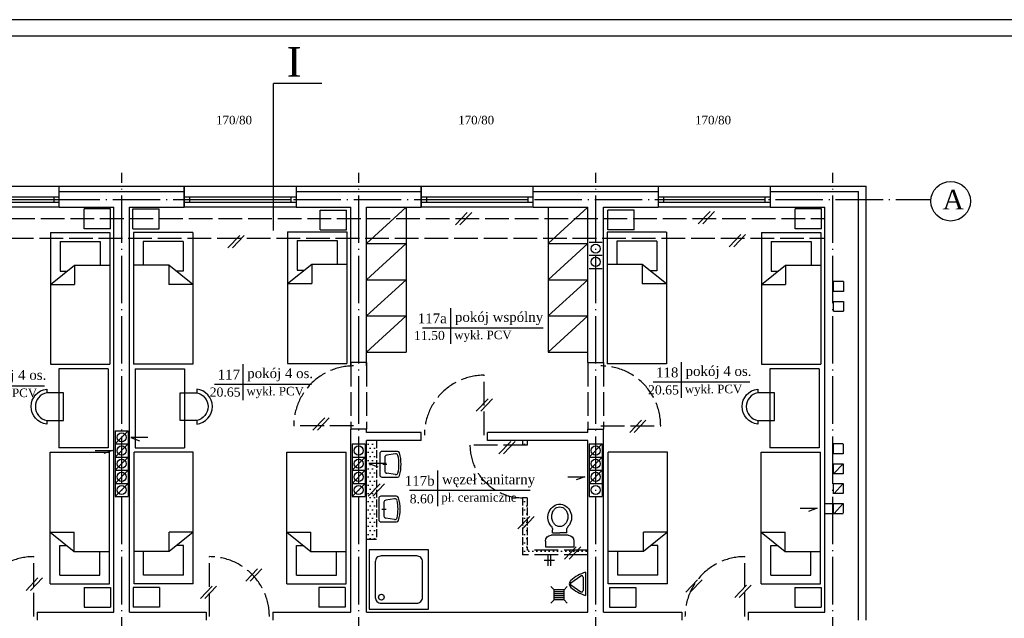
# Model space of a CAD drawing. Extents: x -4334 to 79223, y -1882 to 29514.
# Tile 38 of 60: x 42980 to 44476, y 17788 to 18697. Entities that reach past the tile are written whole.
import ezdxf

# ---------------------------------------------------------------- set-up
doc = ezdxf.new("R2010")
doc.units = 0
doc.header["$MEASUREMENT"] = 0
doc.linetypes.add('ACAD_ISO02W100', pattern=[15, 12, -3])
doc.linetypes.add('ACAD_ISO04W100', pattern=[30.5, 24, -3, 0.5, -3])
doc.layers.get('0').update_dxf_attribs({"color": 251, "linetype": 'CONTINUOUS'})
for name, color, linetype in [('CIENKIE', 251, 'CONTINUOUS'), ('NAPIS', 251, 'CONTINUOUS'), ('OSIE', 251, 'ACAD_ISO04W100'), ('PRZERYW', 251, 'ACAD_ISO02W100'), ('SCIANY', 251, 'CONTINUOUS'), ('urzadzenia', 251, 'CONTINUOUS'), ('URZĄDZENIA', 251, 'CONTINUOUS')]:
    doc.layers.add(name, color=color, linetype=linetype)
doc.styles.add('NEWROMAN', font='TIMES.TTF')
pattern_1 = [(0, (12347.367, 12552.5124), (3.125, 6.25), [0, -6.25])]

# ---------------------------------------------------------------- blocks, each defined once
blk = doc.blocks.new('R056')
for p, q in [((-0.332, 0.998), (0.335, 0.998)), ((-0.332, 0.865), (-0.332, 0.998)), ((0.335, 0.998), (0.335, 0.865)), ((0.201, 0.732), (-0.199, 0.732)), ((-0.165, 0.67), (0.001, 0.67)), ((-0.165, 0.67), (-0.165, 0.607)), ((0.168, 0.67), (0.001, 0.67)), ((0.168, 0.67), (0.168, 0.607))]:
    blk.add_line(p, q)
blk.add_lwpolyline([(0.001, 0.067, 0.117514), (0.071, 0.083, 0.104443), (0.135, 0.134, 0.090071), (0.175, 0.207, 0.08201), (0.19, 0.297, 0.08201), (0.175, 0.387, 0.090071), (0.135, 0.459, 0.104443), (0.071, 0.51, 0.117514), (0.001, 0.527, 0.117514), (-0.069, 0.51, 0.104443), (-0.132, 0.459, 0.090071), (-0.172, 0.387, 0.08201), (-0.187, 0.297, 0.08201), (-0.172, 0.207, 0.090071), (-0.132, 0.134, 0.104443), (-0.069, 0.083, 0.117514)], format="xyb", close=True)
for centre, radius, start, end in [((-0.199, 0.865), 0.133, 180, 270), ((0.201, 0.865), 0.133, 270, 0), ((0.038, 0.311), 0.315, 138.639, 258.4219), ((-0.299, 0.607), 0.133, 318.639, 0), ((-0.035, 0.311), 0.315, 281.5781, 41.361), ((0.301, 0.607), 0.133, 180, 221.361), ((0.001, 0.133), 0.133, 258.4219, 281.5781)]:
    blk.add_arc(centre, radius, start, end)
blk = doc.blocks.new('R053')
for p, q in [((0, 0.608), (0, 0)), ((0.917, 0.692), (0.083, 0.692)), ((0.095, 0.075), (0.149, 0.421)), ((0.769, 0.492), (0.231, 0.492)), ((0.5, 0.575), (0.5, 0.408)), ((0.905, 0.075), (0.851, 0.421)), ((1, 0), (1, 0.608))]:
    blk.add_line(p, q)
for centre, radius, start, end in [((0.083, 0.608), 0.0833, 90, 180), ((0.231, 0.408), 0.0833, 90, 171.1953), ((0.769, 0.408), 0.0833, 8.8047, 90), ((0.917, 0.608), 0.0833, 0, 90), ((0.083, 0), 0.0833, 180, 254.047), ((0.177, 0.062), 0.0833, 171.1953, 256.9798), ((0.823, 0.062), 0.0833, 283.0202, 8.8047), ((0.5, 1.458), 1.599, 254.047, 285.953), ((0.5, 1.458), 1.516, 256.9798, 283.0202), ((0.917, 0), 0.0833, 285.953, 0)]:
    blk.add_arc(centre, radius, start, end)
blk = doc.blocks.new('R051')
blk.add_lwpolyline([(0, 0), (1, 0), (1, 1), (0, 1)], close=True)
blk.add_lwpolyline([(0.2, 0.1), (0.8, 0.1, 0.414214), (0.9, 0.2), (0.9, 0.8, 0.414214), (0.8, 0.9), (0.2, 0.9, 0.414214), (0.1, 0.8), (0.1, 0.2, 0.414214)], format="xyb", close=True)
blk.add_circle((0.797, 0.797), 0.0487)
blk = doc.blocks.new('R057')
for p, q in [((-0.5, 0), (0.5, 0)), ((-0.05, -0.626), (-0.342, -0.194)), ((-0.292, -0.1), (0.292, -0.1)), ((0.05, -0.626), (0.342, -0.194))]:
    blk.add_line(p, q)
for centre, radius, start, end in [((1.204, 0.531), 1.785, 197.3116, 220.5575), ((-0.292, -0.16), 0.06, 90, 214.0215), ((-1.204, 0.531), 1.785, 319.4425, 342.6884), ((0.292, -0.16), 0.06, 325.9785, 90), ((0, -0.5), 0.2, 220.5575, 319.4425), ((0, -0.593), 0.06, 214.0215, 325.9785)]:
    blk.add_arc(centre, radius, start, end)

msp = doc.modelspace()

# ---------------------------------------------------------------- hatches: boundary and pattern name
at = {"layer": 'PRZERYW', "ltscale": 3}
h = msp.add_hatch(dxfattribs=at)
h.set_pattern_fill('DOTS', color=256, scale=100, style=0)
h.set_pattern_definition(pattern_1)
h.paths.add_polyline_path([(43744.35, 18058.13), (43744.35, 18050.96), (43751.35, 18050.96), (43751.35, 18058.13)])
h.paths.add_polyline_path([(43744.35, 17931.1), (43751.35, 17938.43), (43751.35, 17970.96), (43744.35, 17970.96)])
h.paths.add_polyline_path([(43820.95, 17891.13), (43751.35, 17891.13), (43751.35, 17931.3), (43744.35, 17923.97), (43744.35, 17884.13), (43814.26, 17884.13)])
h.paths.add_polyline_path([(43827.76, 17891.13), (43821.08, 17884.13), (43843.35, 17884.13), (43843.35, 17891.13)])
h.paths.add_polyline_path([(43522.35, 18022.72), (43522.35, 18058.13), (43507.35, 18058.13), (43507.35, 17908.13), (43522.35, 17908.13), (43522.35, 18018.49), (43510.86, 18022.72)])
at = {"layer": 'urzadzenia', "ltscale": 3}
h = msp.add_hatch(dxfattribs=at)
h.set_pattern_fill('DOTS', color=256, scale=100, style=0)
h.set_pattern_definition(pattern_1)
h.paths.add_polyline_path([(43522.35, 18022.72), (43522.35, 18058.13), (43507.35, 18058.13), (43507.35, 17908.13), (43522.35, 17908.13), (43522.35, 18018.49), (43510.86, 18022.72)])
h.paths.add_polyline_path([(43744.35, 17931.1), (43751.35, 17938.43), (43751.35, 17970.96), (43744.35, 17970.96)])
h.paths.add_polyline_path([(43744.35, 18058.13), (43744.35, 18050.96), (43751.35, 18050.96), (43751.35, 18058.13)])
h.paths.add_polyline_path([(43820.95, 17891.13), (43751.35, 17891.13), (43751.35, 17931.3), (43744.35, 17923.97), (43744.35, 17884.13), (43814.26, 17884.13)])
h.paths.add_polyline_path([(43820.95, 17891.13), (43814.26, 17884.13), (43821.08, 17884.13), (43827.76, 17891.13)])
h.paths.add_polyline_path([(43827.76, 17891.13), (43821.08, 17884.13), (43843.35, 17884.13), (43843.35, 17891.13)])
h.paths.add_polyline_path([(43744.35, 17923.97), (43751.35, 17931.3), (43751.35, 17938.43), (43744.35, 17931.1)])

# ---------------------------------------------------------------- linework, layer by layer
at = {"layer": 'CIENKIE', "ltscale": 3}
for p, q in [((45313.56, 18697.14), (37863.56, 18697.14)), ((45288.56, 18672.14), (38063.56, 18672.14)), ((42870.35, 18444.13), (43040.35, 18444.13)), ((43230.35, 18444.13), (43400.35, 18444.13)), ((43590.35, 18444.13), (43760.35, 18444.13)), ((43950.35, 18444.13), (44120.35, 18444.13)), ((42870.35, 18427.99), (43040.35, 18427.99)), ((43032.35, 18427.99), (43032.35, 18419.99)), ((43040.35, 18436.13), (43230.35, 18436.13)), ((43230.35, 18427.99), (43400.35, 18427.99)), ((43238.35, 18427.99), (43238.35, 18419.99)), ((43392.35, 18427.99), (43392.35, 18419.99)), ((43400.35, 18436.13), (43590.35, 18436.13)), ((43590.35, 18427.99), (43760.35, 18427.99)), ((43598.35, 18427.99), (43598.35, 18419.99)), ((43752.35, 18427.99), (43752.35, 18419.99)), ((43760.35, 18436.13), (43950.35, 18436.13)), ((43950.35, 18427.99), (44120.35, 18427.99)), ((43958.35, 18427.99), (43958.35, 18419.99)), ((44112.35, 18427.99), (44112.35, 18419.99)), ((44120.35, 18436.13), (44254.35, 18436.13)), ((44254.35, 17785.13), (44254.35, 18436.13)), ((42870.35, 18419.99), (43040.35, 18419.99)), ((43040.35, 18412.13), (42870.35, 18412.13)), ((42878.35, 18423.99), (43032.35, 18423.99)), ((43230.35, 18419.99), (43400.35, 18419.99)), ((43400.35, 18412.13), (43230.35, 18412.13)), ((43238.35, 18423.99), (43392.35, 18423.99)), ((43590.35, 18419.99), (43760.35, 18419.99)), ((43760.35, 18412.13), (43590.35, 18412.13)), ((43598.35, 18423.99), (43752.35, 18423.99)), ((43950.35, 18419.99), (44120.35, 18419.99)), ((44120.35, 18412.13), (43950.35, 18412.13)), ((43958.35, 18423.99), (44112.35, 18423.99)), ((43660.19, 18404.37), (43642.3, 18385.64)), ((43667.01, 18404.37), (43649.12, 18385.64)), ((44029.02, 18405.84), (44011.13, 18387.11)), ((44035.84, 18405.84), (44017.95, 18387.11)), ((43314.62, 18369.31), (43296.73, 18350.57)), ((43321.44, 18369.31), (43303.54, 18350.57)), ((44076.04, 18370.59), (44058.15, 18351.85)), ((44082.86, 18370.59), (44064.97, 18351.85)), ((43634.63, 18259.09), (43634.63, 18229.19)), ((43634.63, 18259.09), (43634.63, 18204.79)), ((43592.08, 18228.95), (43775.65, 18228.95)), ((43319.09, 18173.71), (43319.09, 18119.4)), ((43319.09, 18173.71), (43319.09, 18143.81)), ((43984.97, 18176.99), (43984.97, 18122.68)), ((43984.97, 18176.99), (43984.97, 18147.09)), ((43276.53, 18143.56), (43423.59, 18143.56)), ((43942.42, 18146.84), (44089.48, 18146.84)), ((42871.2, 18140.96), (43018.26, 18140.96)), ((43691.92, 18121.15), (43674.03, 18102.42)), ((43698.74, 18121.15), (43680.85, 18102.42)), ((43443.65, 18092.26), (43425.76, 18073.52)), ((43450.47, 18092.26), (43432.58, 18073.52)), ((43924.89, 18088.86), (43907, 18070.12)), ((43931.71, 18088.86), (43913.82, 18070.12)), ((43125.35, 18052.62), (43145.35, 18072.62)), ((43175.13, 18062.56), (43149.04, 18062.56)), ((43149.04, 18062.56), (43162.44, 18057.63)), ((43726.35, 18056.12), (43708.46, 18037.39)), ((43733.17, 18056.12), (43715.28, 18037.39)), ((43095.26, 18042.84), (43121.35, 18042.84)), ((43121.35, 18042.84), (43107.95, 18037.9)), ((43125.35, 18032.62), (43145.35, 18052.62)), ((43845.35, 18032.62), (43865.35, 18052.62)), ((43125.35, 18012.62), (43145.35, 18032.62)), ((43485.35, 18012.62), (43505.35, 18032.62)), ((43845.35, 18012.62), (43865.35, 18032.62)), ((43125.35, 17992.62), (43145.35, 18012.62)), ((43485.35, 17992.62), (43505.35, 18012.62)), ((43536.95, 18022.72), (43510.86, 18022.72)), ((43510.86, 18022.72), (43524.26, 18017.79)), ((43614.91, 18012.41), (43614.91, 17982.51)), ((43614.91, 18012.41), (43614.91, 17958.11)), ((43845.35, 17992.62), (43865.35, 18012.62)), ((44216.53, 18007.39), (44231.53, 18022.39)), ((43812.9, 18002.88), (43838.99, 18002.88)), ((43838.99, 18002.88), (43825.59, 17997.95)), ((43125.35, 17972.62), (43145.35, 17992.62)), ((43485.35, 17972.62), (43505.35, 17992.62)), ((43527.73, 17992.21), (43509.84, 17973.48)), ((43534.55, 17992.21), (43516.66, 17973.48)), ((43572.35, 17982.26), (43755.93, 17982.26)), ((44217.44, 17977.39), (44231.53, 17992.39)), ((43751.35, 17970.96), (43744.35, 17970.96)), ((44165.9, 17954.92), (44191.99, 17954.92)), ((44191.99, 17954.92), (44178.59, 17949.99)), ((44217.44, 17947.11), (44231.53, 17962.39)), ((43755.18, 17942.45), (43737.29, 17923.71)), ((43761.99, 17942.45), (43744.1, 17923.71)), ((43825.93, 17896.35), (43808.03, 17877.61)), ((43832.74, 17896.35), (43814.85, 17877.61)), ((43341.62, 17862.78), (43323.73, 17844.05)), ((43348.44, 17862.78), (43330.55, 17844.05)), ((43008.08, 17849.01), (42990.19, 17830.27)), ((43014.9, 17849.01), (42997, 17830.27)), ((44010.09, 17846.25), (43992.2, 17827.51)), ((44016.91, 17846.25), (43999.01, 17827.51)), ((43272.71, 17836.61), (43254.82, 17817.87)), ((43279.53, 17836.61), (43261.63, 17817.87)), ((44084.52, 17837.98), (44066.62, 17819.25)), ((44091.33, 17837.98), (44073.44, 17819.25))]:
    msp.add_line(p, q, dxfattribs=at)
at = {"layer": 'CIENKIE'}
for p, q in [((43845.35, 18359.22), (43865.35, 18359.22)), ((43845.35, 18339.22), (43865.35, 18339.22)), ((43845.35, 18319.22), (43865.35, 18319.22)), ((44231.83, 18299.28), (44216.83, 18299.28)), ((44216.83, 18284.28), (44216.83, 18299.28)), ((44231.83, 18299.28), (44231.83, 18284.28)), ((44231.83, 18284.28), (44216.83, 18284.28)), ((44216.78, 18254.28), (44216.78, 18269.28)), ((44216.83, 18269.28), (44231.83, 18269.28)), ((44231.83, 18269.28), (44231.83, 18254.28)), ((44216.83, 18254.13), (44231.83, 18254.13)), ((44231.53, 18053.02), (44216.53, 18053.02)), ((44216.53, 18037.39), (44216.53, 18052.39)), ((44231.53, 18052.39), (44231.53, 18037.39)), ((44231.53, 18037.39), (44216.53, 18037.39)), ((44216.53, 18022.39), (44231.53, 18022.39)), ((44216.53, 18007.39), (44216.53, 18022.39)), ((44231.53, 18022.39), (44231.53, 18007.39)), ((44231.53, 18007.39), (44216.53, 18007.39)), ((44215.35, 17992.39), (44231.53, 17992.39)), ((44216.53, 17977.39), (44216.53, 17992.39)), ((44231.53, 17992.39), (44231.53, 17977.39)), ((44231.53, 17977.39), (44215.35, 17977.39)), ((44203.35, 17962.39), (44231.53, 17962.39)), ((44216.53, 17947.39), (44216.53, 17962.39)), ((44231.53, 17962.39), (44231.53, 17947.39)), ((44203.35, 17947.11), (44231.53, 17947.11))]:
    msp.add_line(p, q, dxfattribs=at)
at = {"layer": 'CIENKIE', "ltscale": 3}
msp.add_circle((44394.56, 18421.28), 30, dxfattribs=at)
at = {"layer": 'CIENKIE'}
for centre in [(43855.35, 18349.22), (43855.35, 18329.22), (43135.35, 18062.62), (43135.35, 18042.62), (43495.35, 18042.62), (43855.35, 18042.62), (43135.35, 18022.62), (43495.35, 18022.62), (43855.35, 18022.62), (43135.35, 18002.62), (43495.35, 18002.62), (43855.35, 18002.62), (43135.35, 17982.62), (43495.35, 17982.62), (43855.35, 17982.62)]:
    msp.add_circle(centre, 7, dxfattribs=at)
at = {"layer": 'OSIE', "ltscale": 3}
for p, q in [((43135.35, 16710.93), (43135.35, 18464.66)), ((43495.35, 16710.93), (43495.35, 18464.66)), ((43855.35, 16710.93), (43855.35, 18464.66)), ((44215.35, 16710.93), (44215.35, 18464.66)), ((38455.35, 18424.13), (44364.57, 18424.13))]:
    msp.add_line(p, q, dxfattribs=at)
at = {"layer": 'PRZERYW', "ltscale": 3}
for p, q in [((38827.35, 18395.22), (44203.35, 18395.22)), ((40940.33, 18365.22), (44203.35, 18365.22)), ((43483.35, 18176.13), (43483.35, 18075.13)), ((43507.35, 18176.13), (43507.35, 18075.13)), ((43843.35, 18176.13), (43843.35, 18075.13)), ((43867.35, 18176.13), (43867.35, 18075.13)), ((43686.09, 18066.02), (43686.09, 18157.02)), ((43487.65, 18080.13), (43396.65, 18080.13)), ((43863.05, 18080.13), (43954.05, 18080.13)), ((43751.35, 18050.96), (43664.35, 18050.96)), ((43507.35, 17908.13), (43522.35, 17908.13)), ((43843.35, 17891.13), (43751.35, 17891.13)), ((43002.01, 17790.42), (43002.01, 17881.42)), ((43268.68, 17790.42), (43268.68, 17881.42)), ((43843.35, 17884.13), (43744.35, 17884.13)), ((44082.01, 17790.42), (44082.01, 17881.42))]:
    msp.add_line(p, q, dxfattribs=at)
at = {"layer": 'PRZERYW'}
for p, q in [((43522.35, 18058.13), (43522.35, 17908.13)), ((43744.35, 18058.13), (43744.35, 18050.96)), ((43751.35, 18058.13), (43751.35, 18050.96)), ((43744.35, 17970.96), (43744.35, 17884.13)), ((43751.35, 17970.96), (43751.35, 17891.13))]:
    msp.add_line(p, q, dxfattribs=at)
at = {"layer": 'PRZERYW', "ltscale": 3}
for centre, radius, start, end in [((43487.65, 18080.13), 91, 90, 180), ((43863.05, 18080.13), 91, 0, 90), ((43686.09, 18066.02), 91, 90, 180), ((43744.35, 18050.96), 80, 180, 275.0198), ((43002.01, 17790.42), 91, 90, 180), ((43268.68, 17790.42), 91, 360, 90), ((44082.01, 17790.42), 91, 90, 180)]:
    msp.add_arc(centre, radius, start, end, dxfattribs=at)
at = {"layer": 'SCIANY', "ltscale": 3}
for p, q in [((43365.91, 18376.93), (43365.91, 18600.19)), ((43439.2, 18600.19), (43365.91, 18600.19)), ((43040.35, 18444.13), (43230.35, 18444.13)), ((43040.35, 18412.13), (43040.35, 18444.13)), ((43230.35, 18444.13), (43230.35, 18412.13)), ((43230.35, 18412.13), (43230.35, 18444.13)), ((43400.35, 18444.13), (43590.35, 18444.13)), ((43400.35, 18444.13), (43400.35, 18412.13)), ((43590.35, 18412.13), (43590.35, 18444.13)), ((43590.35, 18444.13), (43590.35, 18412.13)), ((43760.35, 18444.13), (43950.35, 18444.13)), ((43760.35, 18412.13), (43760.35, 18444.13)), ((43950.35, 18444.13), (43950.35, 18412.13)), ((44120.35, 18444.13), (44266.35, 18444.13)), ((44120.35, 18444.13), (44120.35, 18412.13)), ((44266.35, 17785.13), (44266.35, 18444.13)), ((43040.35, 18412.13), (43123.35, 18412.13)), ((43147.35, 18412.13), (43230.35, 18412.13)), ((43400.35, 18412.13), (43483.35, 18412.13)), ((43507.35, 18412.13), (43590.35, 18412.13)), ((43760.35, 18412.13), (43843.35, 18412.13)), ((43867.35, 18412.13), (43950.35, 18412.13)), ((44120.35, 18412.13), (44203.35, 18412.13)), ((44203.35, 17797.13), (44203.35, 18412.13)), ((43507.35, 18176.13), (43483.35, 18176.13)), ((43843.35, 18176.13), (43867.35, 18176.13)), ((43507.35, 18075.13), (43483.35, 18075.13)), ((43590.09, 18070.13), (43507.35, 18070.13)), ((43590.09, 18058.13), (43590.09, 18070.13)), ((43691.09, 18058.13), (43691.09, 18070.13)), ((43843.35, 18070.13), (43691.09, 18070.13)), ((43843.35, 18075.13), (43867.35, 18075.13)), ((43590.09, 18058.13), (43507.35, 18058.13)), ((43843.35, 18058.13), (43691.09, 18058.13)), ((43007.01, 17797.13), (43007.01, 17785.13)), ((43007.01, 17797.13), (43123.35, 17797.13)), ((43147.35, 17797.13), (43263.68, 17797.13)), ((43263.68, 17797.13), (43263.68, 17785.13)), ((43364.68, 17797.13), (43364.68, 17785.13)), ((43364.68, 17797.13), (43483.35, 17797.13)), ((43507.35, 17797.13), (43843.35, 17797.13)), ((43867.35, 17797.13), (43986.01, 17797.13)), ((43986.01, 17797.13), (43986.01, 17785.13)), ((44087.01, 17797.13), (44087.01, 17785.13)), ((44087.01, 17797.13), (44203.35, 17797.13))]:
    msp.add_line(p, q, dxfattribs=at)
at = {"layer": 'SCIANY'}
for p, q in [((43123.35, 17797.13), (43123.35, 18412.13)), ((43123.35, 17972.62), (43123.35, 18412.13)), ((43147.35, 17797.13), (43147.35, 18412.13)), ((43483.35, 18171.13), (43483.35, 18412.13)), ((43507.35, 18171.13), (43507.35, 18412.13)), ((43507.35, 18171.13), (43507.35, 18412.13)), ((43843.35, 18176.13), (43843.35, 18412.13)), ((43867.35, 18176.13), (43867.35, 18412.13)), ((43483.35, 17797.13), (43483.35, 18075.13)), ((43507.35, 18070.13), (43507.35, 18075.13)), ((43843.35, 18070.13), (43843.35, 18075.13)), ((43867.35, 17797.13), (43867.35, 18075.13)), ((43507.35, 17797.13), (43507.35, 18058.13)), ((43843.35, 17797.13), (43843.35, 18058.13))]:
    msp.add_line(p, q, dxfattribs=at)
at = {"layer": 'urzadzenia', "ltscale": 3}
for p, q in [((43507.35, 18357.13), (43567.35, 18412.13)), ((43783.35, 18357.13), (43843.35, 18412.13)), ((43078.36, 18379.56), (43078.36, 18409.56)), ((43118.36, 18409.56), (43078.36, 18409.56)), ((43118.36, 18379.56), (43118.36, 18409.56)), ((43152.33, 18379.56), (43152.33, 18409.56)), ((43152.33, 18409.56), (43192.33, 18409.56)), ((43192.33, 18379.56), (43192.33, 18409.56)), ((43437.01, 18407.96), (43477.01, 18407.96)), ((43437.01, 18377.96), (43437.01, 18407.96)), ((43477.01, 18377.96), (43477.01, 18407.96)), ((43913.68, 18407.96), (43873.68, 18407.96)), ((43873.68, 18377.96), (43873.68, 18407.96)), ((43913.68, 18377.96), (43913.68, 18407.96)), ((44198.36, 18409.56), (44158.36, 18409.56)), ((44158.36, 18379.56), (44158.36, 18409.56)), ((44198.36, 18379.56), (44198.36, 18409.56)), ((43027.24, 18373.67), (43117.24, 18373.67)), ((43118.36, 18379.56), (43078.36, 18379.56)), ((43152.33, 18379.56), (43192.33, 18379.56)), ((43243.45, 18373.67), (43153.45, 18373.67)), ((43387.41, 18375.02), (43477.41, 18375.02)), ((43437.01, 18377.96), (43477.01, 18377.96)), ((43962.7, 18374.43), (43872.7, 18374.43)), ((43913.68, 18377.96), (43873.68, 18377.96)), ((44107.24, 18373.67), (44197.24, 18373.67)), ((44198.36, 18379.56), (44158.36, 18379.56)), ((43041.89, 18360.16), (43102.59, 18360.16)), ((43228.8, 18360.16), (43168.1, 18360.16)), ((43402.06, 18361.5), (43462.75, 18361.5)), ((43507.35, 18302.13), (43567.35, 18357.13)), ((43507.35, 18357.13), (43567.35, 18357.13)), ((43783.35, 18302.13), (43843.35, 18357.13)), ((43783.35, 18357.13), (43843.35, 18357.13)), ((43948.05, 18360.91), (43887.35, 18360.91)), ((44121.89, 18360.16), (44182.59, 18360.16)), ((43027.24, 18295), (43063.82, 18324.45)), ((43063.82, 18324.45), (43063.82, 18295)), ((43063.82, 18324.45), (43117.24, 18324.45)), ((43206.88, 18324.45), (43153.45, 18324.45)), ((43243.45, 18295), (43206.88, 18324.45)), ((43206.88, 18324.45), (43206.88, 18295)), ((43387.41, 18296.34), (43423.98, 18325.79)), ((43423.98, 18325.79), (43423.98, 18296.34)), ((43423.98, 18325.79), (43477.41, 18325.79)), ((43926.13, 18325.2), (43872.7, 18325.2)), ((43926.13, 18325.2), (43926.13, 18295.75)), ((43962.7, 18295.75), (43926.13, 18325.2)), ((44107.24, 18295), (44143.82, 18324.45)), ((44143.82, 18324.45), (44197.24, 18324.45)), ((44143.82, 18324.45), (44143.82, 18295)), ((43041.89, 18315.11), (43052.22, 18315.11)), ((43228.8, 18315.11), (43218.48, 18315.11)), ((43402.06, 18316.45), (43412.38, 18316.45)), ((43948.05, 18315.86), (43937.73, 18315.86)), ((44121.89, 18315.11), (44132.22, 18315.11)), ((43027.24, 18295), (43063.82, 18295)), ((43243.45, 18295), (43206.88, 18295)), ((43387.41, 18296.34), (43423.98, 18296.34)), ((43507.35, 18247.13), (43567.35, 18302.13)), ((43507.35, 18302.13), (43567.35, 18302.13)), ((43783.35, 18247.13), (43843.35, 18302.13)), ((43783.35, 18302.13), (43843.35, 18302.13)), ((43962.7, 18295.75), (43926.13, 18295.75)), ((44107.24, 18295), (44143.82, 18295)), ((43507.35, 18192.13), (43567.35, 18247.13)), ((43507.35, 18247.13), (43567.35, 18247.13)), ((43783.35, 18192.13), (43843.35, 18247.13)), ((43783.35, 18247.13), (43843.35, 18247.13)), ((43507.35, 18192.13), (43567.35, 18192.13)), ((43783.35, 18192.13), (43843.35, 18192.13)), ((43027.24, 18173.67), (43117.24, 18173.67)), ((43243.45, 18173.67), (43153.45, 18173.67)), ((43387.41, 18175.02), (43477.41, 18175.02)), ((43962.7, 18174.43), (43872.7, 18174.43)), ((44107.24, 18173.67), (44197.24, 18173.67)), ((43114.75, 18166.68), (43039.75, 18166.68)), ((43039.75, 18166.68), (43039.75, 18046.68)), ((43114.75, 18166.68), (43114.75, 18046.68)), ((43155.94, 18166.68), (43155.94, 18046.68)), ((43155.94, 18166.68), (43230.94, 18166.68)), ((43230.94, 18166.68), (43230.94, 18046.68)), ((44194.75, 18166.68), (44119.75, 18166.68)), ((44119.75, 18166.68), (44119.75, 18046.68)), ((44194.75, 18166.68), (44194.75, 18046.68)), ((43125.35, 18072.62), (43125.35, 17972.62)), ((43145.35, 18072.62), (43145.35, 17972.62)), ((43026.68, 18040.03), (43116.68, 18040.03)), ((43114.75, 18046.68), (43039.75, 18046.68)), ((43244.01, 18040.03), (43154.01, 18040.03)), ((43155.94, 18046.68), (43230.94, 18046.68)), ((43386.2, 18040.03), (43476.2, 18040.03)), ((43485.35, 18052.62), (43485.35, 17972.62)), ((43505.35, 18052.62), (43505.35, 17972.62)), ((43845.35, 18052.62), (43845.35, 17972.62)), ((43865.35, 18052.62), (43865.35, 17972.62)), ((43964.5, 18040.03), (43874.5, 18040.03)), ((44106.68, 18040.03), (44196.68, 18040.03)), ((44194.75, 18046.68), (44119.75, 18046.68)), ((43026.68, 17918.71), (43063.26, 17889.26)), ((43026.68, 17918.71), (43063.26, 17918.71)), ((43063.26, 17889.26), (43063.26, 17918.71)), ((43244.01, 17918.71), (43207.44, 17918.71)), ((43244.01, 17918.71), (43207.44, 17889.26)), ((43207.44, 17889.26), (43207.44, 17918.71)), ((43386.2, 17918.71), (43422.77, 17889.26)), ((43386.2, 17918.71), (43422.77, 17918.71)), ((43422.77, 17889.26), (43422.77, 17918.71)), ((43964.5, 17918.71), (43927.93, 17918.71)), ((43927.93, 17889.26), (43927.93, 17918.71)), ((43964.5, 17918.71), (43927.93, 17889.26)), ((44106.68, 17918.71), (44143.26, 17889.26)), ((44106.68, 17918.71), (44143.26, 17918.71)), ((44143.26, 17889.26), (44143.26, 17918.71)), ((43041.33, 17898.6), (43051.66, 17898.6)), ((43063.26, 17889.26), (43116.68, 17889.26)), ((43207.44, 17889.26), (43154.01, 17889.26)), ((43229.36, 17898.6), (43219.04, 17898.6)), ((43400.85, 17898.6), (43411.17, 17898.6)), ((43422.77, 17889.26), (43476.2, 17889.26)), ((43927.93, 17889.26), (43874.5, 17889.26)), ((43949.85, 17898.6), (43939.53, 17898.6)), ((44121.33, 17898.6), (44131.66, 17898.6)), ((44143.26, 17889.26), (44196.68, 17889.26)), ((43792.53, 17875.54), (43777.07, 17875.54)), ((43782.77, 17884.13), (43782.77, 17867.41)), ((43786.84, 17884.13), (43786.84, 17867.41)), ((43041.33, 17853.55), (43102.03, 17853.55)), ((43229.36, 17853.55), (43168.66, 17853.55)), ((43400.85, 17853.55), (43461.54, 17853.55)), ((43949.85, 17853.55), (43889.15, 17853.55)), ((44121.33, 17853.55), (44182.03, 17853.55)), ((43026.68, 17840.03), (43116.68, 17840.03)), ((43078.07, 17834.46), (43118.07, 17834.46)), ((43078.07, 17834.46), (43078.07, 17804.46)), ((43118.07, 17834.46), (43118.07, 17804.46)), ((43152.63, 17834.46), (43152.63, 17804.46)), ((43192.63, 17834.46), (43152.63, 17834.46)), ((43244.01, 17840.03), (43154.01, 17840.03)), ((43192.63, 17834.46), (43192.63, 17804.46)), ((43386.2, 17840.03), (43476.2, 17840.03)), ((43474.53, 17834.46), (43434.53, 17834.46)), ((43434.53, 17834.46), (43434.53, 17804.46)), ((43474.53, 17834.46), (43474.53, 17804.46)), ((43792.23, 17830.86), (43787.23, 17835.86)), ((43807.23, 17830.86), (43792.23, 17830.86)), ((43792.23, 17815.86), (43792.23, 17830.86)), ((43807.23, 17830.86), (43812.23, 17835.86)), ((43807.23, 17815.86), (43807.23, 17830.86)), ((43964.5, 17840.03), (43874.5, 17840.03)), ((43876.16, 17834.46), (43916.16, 17834.46)), ((43876.16, 17834.46), (43876.16, 17804.46)), ((43916.16, 17834.46), (43916.16, 17804.46)), ((44106.68, 17840.03), (44196.68, 17840.03)), ((44158.07, 17834.46), (44198.07, 17834.46)), ((44158.07, 17834.46), (44158.07, 17804.46)), ((44198.07, 17834.46), (44198.07, 17804.46)), ((43792.23, 17815.86), (43787.23, 17810.86)), ((43807.23, 17827.86), (43792.23, 17827.86)), ((43807.23, 17824.86), (43792.23, 17824.86)), ((43807.23, 17821.86), (43792.23, 17821.86)), ((43807.23, 17818.86), (43792.23, 17818.86)), ((43807.23, 17815.86), (43792.23, 17815.86)), ((43807.23, 17815.86), (43812.23, 17810.86)), ((43078.07, 17804.46), (43118.07, 17804.46)), ((43192.63, 17804.46), (43152.63, 17804.46)), ((43474.53, 17804.46), (43434.53, 17804.46)), ((43876.16, 17804.46), (43916.16, 17804.46)), ((44158.07, 17804.46), (44198.07, 17804.46))]:
    msp.add_line(p, q, dxfattribs=at)
at = {"layer": 'urzadzenia'}
for p, q in [((43567.35, 18412.13), (43567.35, 18192.13)), ((43783.35, 18412.13), (43783.35, 18192.13)), ((43027.24, 18373.67), (43027.24, 18173.67)), ((43117.24, 18373.67), (43117.24, 18173.67)), ((43153.45, 18373.67), (43153.45, 18173.67)), ((43243.45, 18373.67), (43243.45, 18173.67)), ((43387.41, 18375.02), (43387.41, 18175.02)), ((43477.41, 18375.02), (43477.41, 18175.02)), ((43872.7, 18374.43), (43872.7, 18174.43)), ((43962.7, 18374.43), (43962.7, 18174.43)), ((44107.24, 18373.67), (44107.24, 18173.67)), ((44197.24, 18373.67), (44197.24, 18173.67)), ((43041.89, 18360.16), (43041.89, 18315.11)), ((43102.59, 18360.16), (43102.59, 18324.45)), ((43168.1, 18360.16), (43168.1, 18324.45)), ((43228.8, 18360.16), (43228.8, 18315.11)), ((43402.06, 18361.5), (43402.06, 18316.45)), ((43462.75, 18361.5), (43462.75, 18325.79)), ((43887.35, 18360.91), (43887.35, 18325.2)), ((43948.05, 18360.91), (43948.05, 18315.86)), ((44121.89, 18360.16), (44121.89, 18315.11)), ((44182.59, 18360.16), (44182.59, 18324.45)), ((43125.35, 18072.62), (43145.35, 18072.62)), ((43026.68, 17840.03), (43026.68, 18040.03)), ((43116.68, 17840.03), (43116.68, 18040.03)), ((43125.35, 18052.62), (43145.35, 18052.62)), ((43154.01, 17840.03), (43154.01, 18040.03)), ((43244.01, 17840.03), (43244.01, 18040.03)), ((43386.2, 17840.03), (43386.2, 18040.03)), ((43476.2, 17840.03), (43476.2, 18040.03)), ((43485.35, 18052.62), (43505.35, 18052.62)), ((43845.35, 18052.62), (43865.35, 18052.62)), ((43874.5, 17840.03), (43874.5, 18040.03)), ((43964.5, 17840.03), (43964.5, 18040.03)), ((44106.68, 17840.03), (44106.68, 18040.03)), ((44196.68, 17840.03), (44196.68, 18040.03)), ((43125.35, 18032.62), (43145.35, 18032.62)), ((43485.35, 18032.62), (43505.35, 18032.62)), ((43845.35, 18032.62), (43865.35, 18032.62)), ((43125.35, 18012.62), (43145.35, 18012.62)), ((43485.35, 18012.62), (43505.35, 18012.62)), ((43845.35, 18012.62), (43865.35, 18012.62)), ((43125.35, 17992.62), (43145.35, 17992.62)), ((43485.35, 17992.62), (43505.35, 17992.62)), ((43845.35, 17992.62), (43865.35, 17992.62)), ((43125.35, 17972.62), (43145.35, 17972.62)), ((43485.35, 17972.62), (43505.35, 17972.62)), ((43845.35, 17972.62), (43865.35, 17972.62)), ((43041.33, 17853.55), (43041.33, 17898.6)), ((43102.03, 17853.55), (43102.03, 17889.26)), ((43168.66, 17853.55), (43168.66, 17889.26)), ((43229.36, 17853.55), (43229.36, 17898.6)), ((43400.85, 17853.55), (43400.85, 17898.6)), ((43461.54, 17853.55), (43461.54, 17889.26)), ((43889.15, 17853.55), (43889.15, 17889.26)), ((43949.85, 17853.55), (43949.85, 17898.6)), ((44121.33, 17853.55), (44121.33, 17898.6)), ((44182.03, 17853.55), (44182.03, 17889.26))]:
    msp.add_line(p, q, dxfattribs=at)
at = {"layer": 'URZĄDZENIA'}
for points in [[(43021.45, 18088.32), (43021.45, 18082.92, -0.8950139), (43021.45, 18135.99), (43021.45, 18130.28, 0.8255392), (43021.48, 18088.39), (43046.73, 18088.39), (43046.73, 18130.28), (43021.45, 18130.28)], [(43249.25, 18088.32), (43249.25, 18082.92, 0.8950139), (43249.25, 18135.99), (43249.25, 18130.28, -0.8255392), (43249.21, 18088.39), (43223.96, 18088.39), (43223.96, 18130.28), (43249.25, 18130.28)], [(44101.45, 18088.32), (44101.45, 18082.92, -0.8950139), (44101.45, 18135.99), (44101.45, 18130.28, 0.8255392), (44101.48, 18088.39), (44126.73, 18088.39), (44126.73, 18130.28), (44101.45, 18130.28)]]:
    msp.add_lwpolyline(points, format="xyb", dxfattribs=at)

# ---------------------------------------------------------------- block references
at = {"layer": 'urzadzenia', "ltscale": 3}
for name, p, xscale, yscale, zscale, rotation in [('R051', (43601.46, 17891.57), 90, 90, 90, 180), ('R057', (43839.73, 17840.13), 35, 35, 35, 270)]:
    msp.add_blockref(name, p, dxfattribs=dict(at, xscale=xscale, yscale=yscale, zscale=zscale, rotation=rotation))
at = {"layer": 'URZĄDZENIA', "ltscale": 3}
for name, p, xscale, yscale, zscale, rotation in [('R053', (43554.24, 18002.29), 39, 39, 39, 90), ('R053', (43552.83, 17934.17), 39, 39, 39, 90), ('R056', (43800.68, 17961.42), -65, 65, 65, 180)]:
    msp.add_blockref(name, p, dxfattribs=dict(at, xscale=xscale, yscale=yscale, zscale=zscale, rotation=rotation))

# ---------------------------------------------------------------- texts
at = {"layer": 'NAPIS', "ltscale": 3, "style": 'NEWROMAN'}
for s, height, p in [('I', 45, (43385.84, 18610.48)), ('170/80', 13, (43278.73, 18538.13)), ('170/80', 13, (43646.53, 18538.13)), ('170/80', 13, (44006.41, 18538.13)), ('A', 30, (44382.15, 18408.82)), ('117a', 15, (43585.09, 18235.89)), ('pokój wspólny', 15, (43641.56, 18238.06)), ('11.50', 13.8, (43579.28, 18210.56)), ('wykł. PCV', 13, (43640.44, 18211.79)), ('pokój 4 os.', 15, (43991.91, 18155.95)), ('pokój 4 os.', 15, (42920.69, 18150.07)), ('117', 15, (43281.12, 18150.51)), ('pokój 4 os.', 15, (43326.02, 18152.67)), ('118', 15, (43947.01, 18153.78)), ('wykł. PCV', 13, (43990.78, 18129.68)), ('wykł. PCV', 13, (42919.56, 18123.81)), ('20.65', 13.8, (43268.98, 18124.59)), ('wykł. PCV', 13, (43324.9, 18126.4)), ('20.65', 13.8, (43934.87, 18127.87)), ('węzeł sanitarny', 15, (43621.84, 17991.37)), ('117b', 15, (43565.37, 17989.21)), ('pł. ceramiczne', 13, (43620.72, 17965.1)), ('8.60', 13.8, (43572.82, 17962.4))]:
    msp.add_text(s, height=height, dxfattribs=at).set_placement(p)

doc.saveas('drawing.dxf')
